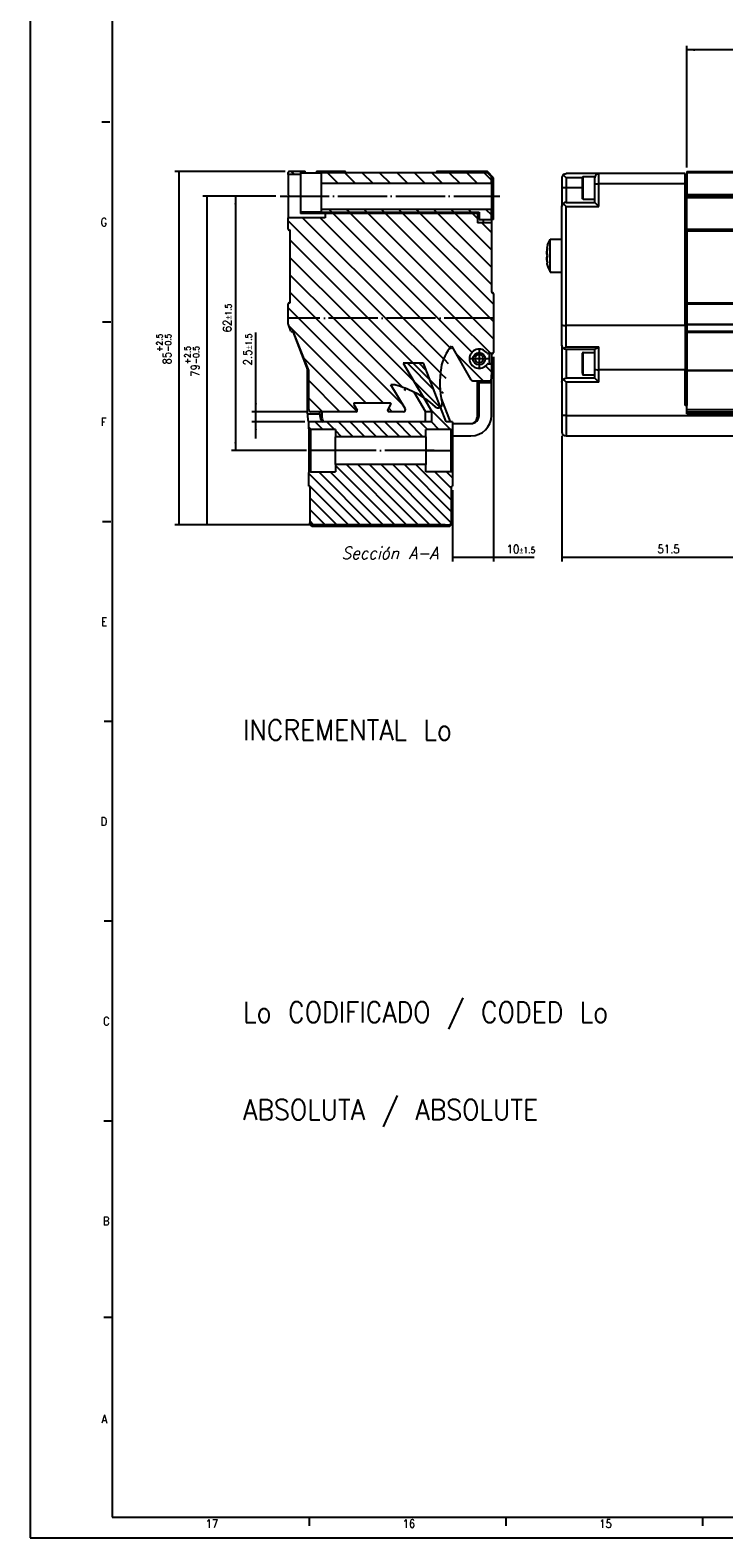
# Model space of a CAD drawing. Header units: inches. Extents: x -381 to 8445, y -418 to 176.
# Tile 1 of 30: x -381 to -212, y -418 to -51. Entities that reach past the tile are written whole.
import ezdxf

# ---------------------------------------------------------------- set-up
doc = ezdxf.new("R2010")
doc.units = ezdxf.units.IN
doc.linetypes.add('DOT_CENTER', pattern=[14, 12, -1, 0, -1])
doc.layers.add('1', color=7, linetype='Continuous')
doc.styles.add('CONVERTER_11', font='txt.shx', dxfattribs={"width": 0.9, "oblique": 15})
doc.styles.add('CONVERTER_12', font='txt.shx', dxfattribs={"width": 0.9})
doc.dimstyles.new('ME10_DIM_10', dxfattribs={"dimtxt": 2, "dimasz": 2, "dimexe": 1, "dimexo": 1, "dimgap": 1, "dimtad": 1, "dimdsep": 46, "dimtxsty": 'CONVERTER_12', "dimsah": 1, "dimcen": 0.09, "dimclrd": 2, "dimclre": 2, "dimclrt": 2, "dimadec": 0, "dimazin": 0, "dimtol": 1, "dimtp": 2.5, "dimtm": 0.5, "dimtfac": 0.75, "dimtdec": 1, "dimtix": 1, "dimtmove": 0, "dimatfit": 3, "dimfxl": 1, "dimtolj": 1, "dimtzin": 0, "dimarcsym": 0})
doc.dimstyles.new('ME10_DIM_11', dxfattribs={"dimtxt": 2, "dimasz": 2, "dimexe": 1, "dimexo": 1, "dimgap": 1, "dimtad": 1, "dimdsep": 46, "dimtxsty": 'CONVERTER_12', "dimsah": 1, "dimcen": 0.09, "dimclrd": 2, "dimclre": 2, "dimclrt": 2, "dimadec": 0, "dimazin": 0, "dimtol": 1, "dimtp": 2.5, "dimtm": 0.5, "dimtfac": 0.75, "dimtdec": 1, "dimtix": 1, "dimtmove": 0, "dimatfit": 3, "dimfxl": 1, "dimtolj": 1, "dimtzin": 0, "dimarcsym": 0})
doc.dimstyles.new('ME10_DIM_12', dxfattribs={"dimtxt": 2, "dimasz": 2, "dimexe": 1, "dimexo": 1, "dimgap": 1, "dimtad": 1, "dimdsep": 46, "dimtxsty": 'CONVERTER_12', "dimsah": 1, "dimcen": 0.09, "dimclrd": 2, "dimclre": 2, "dimclrt": 2, "dimadec": 0, "dimazin": 0, "dimtol": 1, "dimtp": 1.5, "dimtm": 1.5, "dimtfac": 0.75, "dimtdec": 1, "dimtix": 1, "dimtmove": 0, "dimatfit": 3, "dimfxl": 1, "dimtolj": 1, "dimtzin": 0, "dimarcsym": 0})
doc.dimstyles.new('ME10_DIM_13', dxfattribs={"dimtxt": 2, "dimasz": 2, "dimexe": 1, "dimexo": 1, "dimgap": 1, "dimtad": 1, "dimdsep": 46, "dimtxsty": 'CONVERTER_12', "dimsah": 1, "dimcen": 0.09, "dimclrd": 2, "dimclre": 2, "dimclrt": 2, "dimadec": 0, "dimazin": 0, "dimtol": 1, "dimtp": 1.5, "dimtm": 1.5, "dimtfac": 0.75, "dimtdec": 1, "dimtix": 1, "dimtmove": 0, "dimatfit": 3, "dimfxl": 1, "dimtolj": 1, "dimtzin": 0, "dimarcsym": 0})
doc.dimstyles.new('ME10_DIM_14', dxfattribs={"dimtxt": 2, "dimasz": 2, "dimexe": 1, "dimexo": 1, "dimgap": 1, "dimtad": 1, "dimdsep": 46, "dimtxsty": 'CONVERTER_12', "dimsah": 1, "dimcen": 0.09, "dimclrd": 2, "dimclre": 2, "dimclrt": 2, "dimadec": 0, "dimazin": 0, "dimtol": 1, "dimtp": 1.5, "dimtm": 1.5, "dimtfac": 0.75, "dimtdec": 1, "dimtix": 1, "dimtmove": 0, "dimatfit": 3, "dimfxl": 1, "dimtolj": 1, "dimtzin": 0, "dimarcsym": 0})
doc.dimstyles.new('ME10_DIM_18', dxfattribs={"dimtxt": 2, "dimasz": 2, "dimexe": 1, "dimexo": 1, "dimgap": 1, "dimtad": 1, "dimdsep": 46, "dimtxsty": 'CONVERTER_12', "dimsah": 1, "dimcen": 0.09, "dimclrd": 2, "dimclre": 2, "dimclrt": 2, "dimadec": 0, "dimazin": 0, "dimtfac": 1, "dimtdec": 4, "dimtix": 1, "dimtmove": 0, "dimatfit": 3, "dimfxl": 1, "dimtolj": 1, "dimtzin": 0, "dimarcsym": 0})
doc.dimstyles.new('ME10_DIM_29', dxfattribs={"dimtxt": 2, "dimasz": 2, "dimexe": 1, "dimexo": 1, "dimgap": 1, "dimtad": 1, "dimdsep": 46, "dimtxsty": 'CONVERTER_12', "dimsah": 1, "dimcen": 0.09, "dimclrd": 2, "dimclre": 2, "dimclrt": 2, "dimadec": 0, "dimazin": 0, "dimtfac": 1, "dimtdec": 4, "dimtix": 1, "dimtmove": 0, "dimatfit": 3, "dimfxl": 1, "dimtolj": 1, "dimtzin": 0, "dimarcsym": 0})
pattern_1 = [(-45, (0, 0), (1.414214, 1.414214), [])]
pattern_2 = [(-45, (0, 0), (2.12132, 2.12132), [])]

# ---------------------------------------------------------------- blocks, each defined once
blk = doc.blocks.new('CABEZA__1', base_point=(-313.25, -171.97))
at = {"linetype": 'Continuous'}
h = blk.add_hatch(dxfattribs=at)
h.set_pattern_fill('_USER', color=254, scale=2, angle=-45, pattern_type=0)
h.set_pattern_definition(pattern_1)
edge = h.paths.add_edge_path()
edge.add_arc((-312.85, -147.77), 0.6, 228.1897, 270)
edge.add_line((-312.85, -148.37), (-306.75, -148.37))
edge.add_line((-306.75, -148.37), (-306.75, -150.12))
edge.add_line((-306.75, -150.12), (-284.75, -150.12))
edge.add_line((-284.75, -150.12), (-284.75, -148.37))
edge.add_line((-284.75, -148.37), (-278.65, -148.37))
edge.add_arc((-278.65, -147.77), 0.6, 270, 311.8103)
edge.add_line((-278.25, -148.22), (-278.25, -146.53))
edge.add_line((-278.25, -146.53), (-279.77, -146.53))
edge.add_line((-279.77, -146.53), (-281.16, -142.95))
edge.add_line((-281.16, -142.95), (-281.18, -142.89))
edge.add_line((-281.18, -142.89), (-282.54, -139.36))
edge.add_line((-282.54, -139.36), (-285.32, -132.2))
edge.add_line((-285.32, -132.2), (-290.25, -132.2))
edge.add_line((-290.25, -132.2), (-286.76, -138.11))
edge.add_line((-286.76, -138.11), (-285.25, -140.68))
edge.add_line((-285.25, -140.68), (-283.28, -144.02))
edge.add_line((-283.28, -144.02), (-283.28, -146.53))
edge.add_line((-283.28, -146.53), (-313.25, -146.53))
edge.add_line((-313.25, -146.53), (-313.25, -148.22))
h = blk.add_hatch(dxfattribs=at)
h.set_pattern_fill('_USER', color=254, scale=2, angle=-45, pattern_type=0)
h.set_pattern_definition(pattern_1)
edge = h.paths.add_edge_path()
edge.add_line((-278.5, -171.07), (-278.5, -162.17))
edge.add_line((-278.5, -162.17), (-278.25, -162.17))
edge.add_line((-278.25, -162.17), (-278.25, -158.83))
edge.add_arc((-278.65, -159.27), 0.6, 48.1897, 90)
edge.add_line((-278.65, -158.67), (-284.75, -158.67))
edge.add_line((-284.75, -158.67), (-284.75, -156.92))
edge.add_line((-284.75, -156.92), (-306.75, -156.92))
edge.add_line((-306.75, -156.92), (-306.75, -158.67))
edge.add_line((-306.75, -158.67), (-312.85, -158.67))
edge.add_arc((-312.85, -159.27), 0.6, 90, 131.8103)
edge.add_line((-313.25, -158.83), (-313.25, -162.17))
edge.add_line((-313.25, -162.17), (-313, -162.17))
edge.add_line((-313, -162.17), (-313, -171.07))
edge.add_line((-313, -171.07), (-312.5, -171.57))
edge.add_line((-312.5, -171.57), (-279, -171.57))
edge.add_line((-279, -171.57), (-278.5, -171.07))
at = {"color": 7, "linetype": 'Continuous'}
for p, q in [((-285.32, -132.2), (-290.25, -132.2)), ((-290.25, -132.2), (-286.76, -138.11)), ((-282.54, -139.36), (-285.32, -132.2)), ((-284.85, -144.02), (-287.6, -139.31)), ((-286.76, -138.11), (-285.25, -140.68)), ((-281.18, -142.89), (-282.54, -139.36)), ((-285.25, -140.68), (-283.28, -144.02)), ((-281.16, -142.95), (-281.18, -142.89)), ((-279.77, -146.53), (-281.16, -142.95)), ((-278.75, -146.53), (-280.94, -140.85)), ((-313.25, -148.22), (-313.25, -146.53)), ((-283.28, -146.53), (-313.25, -146.53)), ((-284.85, -146.53), (-284.85, -144.02)), ((-284.85, -144.02), (-283.28, -144.02)), ((-283.28, -146.53), (-283.28, -144.02)), ((-278.25, -146.53), (-279.77, -146.53)), ((-278.25, -146.53), (-278.25, -148.22)), ((-313.25, -148.22), (-313.25, -153.52)), ((-312.85, -148.37), (-312.85, -153.52)), ((-306.75, -148.37), (-312.85, -148.37)), ((-306.75, -148.37), (-306.75, -150.12)), ((-306.75, -152.17), (-306.75, -150.12)), ((-284.75, -150.12), (-306.75, -150.12)), ((-284.75, -150.12), (-284.75, -148.37)), ((-278.65, -148.37), (-284.75, -148.37)), ((-284.75, -150.12), (-284.75, -156.92)), ((-278.65, -148.37), (-278.65, -153.52)), ((-278.25, -148.22), (-278.25, -153.52)), ((-313.25, -153.52), (-313.25, -158.83)), ((-312.85, -153.52), (-313.25, -153.52)), ((-312.85, -153.52), (-312.85, -158.67)), ((-306.75, -153.52), (-312.85, -153.52)), ((-306.75, -156.92), (-306.75, -152.17)), ((-284.75, -153.52), (-278.65, -153.52)), ((-278.25, -153.52), (-278.65, -153.52)), ((-278.65, -153.52), (-278.65, -158.67)), ((-278.25, -153.52), (-278.25, -158.83)), ((-306.75, -156.92), (-306.75, -158.67)), ((-284.75, -156.92), (-306.75, -156.92)), ((-284.75, -158.67), (-284.75, -156.92)), ((-313.25, -162.17), (-313.25, -158.83)), ((-312.85, -158.67), (-306.75, -158.67)), ((-278.65, -158.67), (-284.75, -158.67)), ((-278.25, -158.83), (-278.25, -162.17)), ((-313.25, -162.17), (-313, -162.17)), ((-313, -162.17), (-313, -171.07)), ((-278.5, -162.17), (-278.25, -162.17)), ((-278.5, -171.07), (-278.5, -162.17)), ((-313, -171.47), (-313, -171.07)), ((-312.5, -171.57), (-313, -171.07)), ((-312.5, -171.97), (-313, -171.47)), ((-312.5, -171.57), (-279, -171.57)), ((-279, -171.97), (-312.5, -171.97)), ((-278.5, -171.07), (-279, -171.57)), ((-279, -171.97), (-278.5, -171.47)), ((-278.5, -171.07), (-278.5, -171.47))]:
    blk.add_line(p, q, dxfattribs=at)
for centre, start, end in [((-312.85, -147.77), 228.1897, 270), ((-278.65, -147.77), 270, 311.8103), ((-312.85, -159.27), 90, 131.8103), ((-278.65, -159.27), 48.1897, 90)]:
    blk.add_arc(centre, 0.6, start, end, dxfattribs=at)
at = {"layer": '1', "color": 2, "linetype": 'DOT_CENTER'}
blk.add_line((-282.75, -153.52), (-308.75, -153.52), dxfattribs=at)
blk = doc.blocks.new('Modulo_izq__L-KT___2', base_point=(-318.25, -149.93))
at = {"linetype": 'Continuous'}
h = blk.add_hatch(dxfattribs=at)
h.set_pattern_fill('_USER', color=254, scale=3, angle=-45, pattern_type=0)
h.set_pattern_definition(pattern_2)
edge = h.paths.add_edge_path()
edge.add_arc((-318, -85.78), 0.25, 90, 180, ccw=False)
edge.add_line((-318, -85.53), (-315.25, -85.53))
edge.add_line((-315.25, -85.53), (-315.25, -86.28))
edge.add_line((-315.25, -86.28), (-318.25, -86.28))
edge.add_line((-318.25, -86.28), (-318.25, -85.78))
h = blk.add_hatch(dxfattribs=at)
h.set_pattern_fill('_USER', color=254, scale=3, angle=-45, pattern_type=0)
h.set_pattern_definition(pattern_2)
h.paths.add_polyline_path([(-268.75, -86.83), (-269.75, -85.83), (-310.25, -85.83), (-310.25, -88.38), (-268.75, -88.38)])
h = blk.add_hatch(dxfattribs=at)
h.set_pattern_fill('_USER', color=254, scale=3, angle=-45, pattern_type=0)
h.set_pattern_definition(pattern_2)
h.paths.add_polyline_path([(-271.75, -97.23), (-268.75, -97.23), (-268.75, -94.68), (-310.25, -94.68), (-310.25, -95.43), (-271.75, -95.43)])
h = blk.add_hatch(dxfattribs=at)
h.set_pattern_fill('_USER', color=254, scale=3, angle=-45, pattern_type=0)
h.set_pattern_definition(pattern_2)
edge = h.paths.add_edge_path()
edge.add_line((-309.25, -96.78), (-318.25, -96.78))
edge.add_line((-318.25, -96.78), (-318.25, -99.53))
edge.add_arc((-318, -99.53), 0.25, 179.9999, 269.9999)
edge.add_arc((-318, -100.03), 0.25, 0, 90, ccw=False)
edge.add_line((-317.75, -100.03), (-317.75, -117.53))
edge.add_line((-317.75, -117.53), (-318, -117.53))
edge.add_arc((-318, -117.78), 0.25, 90, 180)
edge.add_line((-318.25, -117.78), (-318.25, -121.24))
edge.add_line((-318.25, -121.24), (-268.25, -121.24))
edge.add_line((-268.25, -121.24), (-268.25, -115.28))
edge.add_arc((-268.5, -115.28), 0.25, 0, 90)
edge.add_arc((-268.5, -114.78), 0.25, 180, 270, ccw=False)
edge.add_line((-268.75, -114.78), (-268.75, -98.03))
edge.add_line((-268.75, -98.03), (-272.15, -98.03))
edge.add_line((-272.15, -98.03), (-272.15, -95.73))
edge.add_line((-272.15, -95.73), (-309.25, -95.73))
edge.add_line((-309.25, -95.73), (-309.25, -96.78))
h = blk.add_hatch(dxfattribs=at)
h.set_pattern_fill('_USER', color=254, scale=3, angle=-45, pattern_type=0)
h.set_pattern_definition(pattern_2)
edge = h.paths.add_edge_path()
edge.add_arc((-273.32, -136.03), 0.5, 209.8944, 270)
edge.add_line((-273.32, -136.53), (-269.25, -136.53))
edge.add_arc((-269.25, -136.03), 0.5, 270, 360)
edge.add_line((-268.75, -136.03), (-268.76, -132.63))
edge.add_arc((-269, -132.63), 0.248, 359.5871, 449.59)
edge.add_line((-269, -132.38), (-269.66, -132.38))
edge.add_arc((-269.66, -132.58), 0.2, 90, 145.3454)
edge.add_arc((-271.76, -131.13), 2.35, 34.6546, 325.3454, ccw=False)
edge.add_arc((-269.66, -129.68), 0.2, 214.6546, 270)
edge.add_line((-269.66, -129.88), (-268.5, -129.88))
edge.add_arc((-268.5, -129.63), 0.25, 270, 360)
edge.add_line((-268.25, -129.63), (-268.25, -121.24))
edge.add_line((-268.25, -121.24), (-318.25, -121.24))
edge.add_line((-318.25, -121.24), (-318.25, -122.73))
edge.add_arc((-318, -122.73), 0.25, 180, 201.3067)
edge.add_line((-318.23, -122.82), (-317.63, -124.37))
edge.add_arc((-317.4, -124.28), 0.25, 201.3067, 291.6885)
edge.add_arc((-317.21, -124.74), 0.25, 21.6048, 111.6885, ccw=False)
edge.add_line((-316.98, -124.65), (-313.27, -134.02))
edge.add_arc((-313.5, -134.11), 0.25, 0, 21.6048, ccw=False)
edge.add_line((-313.25, -134.11), (-313.25, -143.53))
edge.add_arc((-312.75, -143.53), 0.5, 180, 270)
edge.add_line((-312.75, -144.03), (-301.68, -144.03))
edge.add_arc((-301.68, -143.78), 0.25, 270, 390)
edge.add_line((-301.47, -143.65), (-302.25, -142.3))
edge.add_arc((-302.03, -142.18), 0.25, 90, 210, ccw=False)
edge.add_line((-302.03, -141.93), (-293.47, -141.93))
edge.add_arc((-293.47, -142.18), 0.25, -30, 90, ccw=False)
edge.add_line((-293.26, -142.3), (-294.03, -143.65))
edge.add_arc((-293.82, -143.78), 0.25, 150, 270)
edge.add_line((-293.82, -144.03), (-290.19, -144.03))
edge.add_arc((-290.19, -143.53), 0.5, 270, 391.0161)
edge.add_line((-289.76, -143.27), (-293.24, -137.48))
edge.add_arc((-292.82, -140.45), 3, 74.4138, 98.1189, ccw=False)
edge.add_arc((-298.46, -160.68), 24, 63.1625, 74.4138, ccw=False)
edge.add_arc((-298.46, -160.68), 24, 48.0683, 63.1625, ccw=False)
edge.add_arc((-281.76, -142.08), 1, 228.0683, 371.9317)
edge.add_arc((-257.3, -136.91), 24, 171.5012, 191.9317, ccw=False)
edge.add_arc((-271.14, -134.84), 10, 137.119, 171.5012, ccw=False)
edge.add_arc((-278.22, -128), 0.25, 187.3484, 209.8944)
edge.add_line((-278.44, -128.13), (-273.75, -136.28))
at = {"color": 7, "linetype": 'Continuous'}
for p, q in [((-318.25, -86.28), (-318.25, -85.78)), ((-318.25, -86.28), (-318.25, -91.23)), ((-315.25, -86.28), (-318.25, -86.28)), ((-315.25, -85.53), (-318, -85.53)), ((-315.25, -85.53), (-315.25, -86.28)), ((-314.25, -85.53), (-315.25, -85.53)), ((-315.25, -85.83), (-310.25, -85.83)), ((-315.25, -86.28), (-315.25, -95.73)), ((-314.21, -85.53), (-314.25, -85.53)), ((-314.17, -85.54), (-314.21, -85.53)), ((-314.13, -85.56), (-314.17, -85.54)), ((-314.1, -85.58), (-314.13, -85.56)), ((-314.04, -85.65), (-314.1, -85.58)), ((-314.02, -85.69), (-314.04, -85.65)), ((-314.01, -85.71), (-314.02, -85.69)), ((-314, -85.74), (-314.01, -85.71)), ((-314, -85.78), (-314, -85.74)), ((-314, -85.83), (-314, -85.78)), ((-311.49, -85.7), (-311.5, -85.78)), ((-311.5, -85.83), (-311.5, -85.78)), ((-311.48, -85.68), (-311.49, -85.7)), ((-311.46, -85.64), (-311.48, -85.68)), ((-311.39, -85.57), (-311.46, -85.64)), ((-311.35, -85.55), (-311.39, -85.57)), ((-311.32, -85.54), (-311.35, -85.55)), ((-311.25, -85.53), (-311.32, -85.54)), ((-310.25, -85.53), (-311.25, -85.53)), ((-310.25, -85.53), (-310.25, -85.83)), ((-304.5, -85.53), (-310.25, -85.53)), ((-310.25, -85.83), (-310.25, -88.38)), ((-269.75, -85.83), (-310.25, -85.83)), ((-304.24, -85.83), (-304.25, -85.78)), ((-282.25, -85.78), (-282.26, -85.83)), ((-270.22, -85.53), (-282, -85.53)), ((-270.22, -85.83), (-270.22, -85.53)), ((-269.75, -85.53), (-270.22, -85.53)), ((-268.25, -87.03), (-269.75, -85.53)), ((-269.75, -85.83), (-268.75, -86.83)), ((-268.25, -87.33), (-268.75, -86.83)), ((-268.75, -88.38), (-268.75, -86.83)), ((-268.25, -87.33), (-268.25, -87.03)), ((-268.25, -97.23), (-268.25, -87.33)), ((-318.25, -91.23), (-317.95, -91.53)), ((-317.95, -91.53), (-318.25, -91.83)), ((-310.25, -88.38), (-310.25, -91.53)), ((-310.25, -88.38), (-268.75, -88.38)), ((-310.25, -91.53), (-310.25, -94.68)), ((-268.75, -88.38), (-268.75, -91.53)), ((-268.75, -91.53), (-268.75, -94.68)), ((-318.25, -91.83), (-318.25, -96.78)), ((-310.25, -95.43), (-315.25, -95.43)), ((-312.75, -95.73), (-312.75, -95.43)), ((-310.25, -94.68), (-310.25, -95.43)), ((-310.25, -94.68), (-268.75, -94.68)), ((-310.25, -95.43), (-271.75, -95.43)), ((-277.15, -95.73), (-277.15, -95.43)), ((-272.15, -95.73), (-272.15, -95.43)), ((-271.75, -95.43), (-271.75, -97.23)), ((-268.75, -97.23), (-268.75, -94.68)), ((-309.25, -96.78), (-318.25, -96.78)), ((-318.25, -99.53), (-318.25, -96.78)), ((-309.25, -95.73), (-315.25, -95.73)), ((-309.25, -95.73), (-309.25, -96.78)), ((-272.15, -95.73), (-309.25, -95.73)), ((-272.15, -95.73), (-272.15, -98.03)), ((-268.75, -98.03), (-272.15, -98.03)), ((-271.75, -97.23), (-268.75, -97.23)), ((-270.69, -98.03), (-270.69, -97.23)), ((-268.25, -97.23), (-268.75, -97.23)), ((-268.75, -97.23), (-268.75, -98.03)), ((-268.75, -98.03), (-268.75, -114.78)), ((-317.75, -117.53), (-317.76, -99.99)), ((-317.75, -117.53), (-317.75, -100.03)), ((-318, -117.53), (-317.75, -117.53)), ((-268.25, -115.28), (-268.25, -121.24)), ((-318.25, -121.24), (-318.25, -117.78)), ((-318.25, -122.73), (-318.25, -121.24)), ((-317.63, -124.37), (-318.23, -122.82)), ((-317.18, -124.49), (-313.56, -133.83)), ((-313.27, -134.02), (-316.98, -124.65)), ((-268.25, -121.24), (-268.25, -129.63)), ((-278.44, -128.13), (-273.75, -136.28)), ((-268.5, -129.88), (-269.66, -129.88)), ((-269.26, -132.38), (-269.26, -129.88)), ((-268.76, -129.88), (-268.76, -132.59)), ((-313.56, -142.53), (-313.56, -133.83)), ((-313.25, -143.53), (-313.25, -134.11)), ((-269.66, -132.38), (-269, -132.38)), ((-268.76, -132.63), (-268.75, -136.03)), ((-268.75, -135.03), (-268.73, -135.03)), ((-268.73, -137.01), (-268.73, -135.03)), ((-289.76, -143.27), (-293.24, -137.48)), ((-273.32, -136.53), (-269.25, -136.53)), ((-272.26, -136.53), (-272.26, -145.43)), ((-272.26, -136.84), (-271.76, -136.88)), ((-271.76, -136.53), (-271.76, -137.03)), ((-271.76, -144.93), (-271.76, -137.03)), ((-268.76, -137.03), (-271.76, -137.03)), ((-268.77, -137.01), (-268.76, -137.03)), ((-268.77, -137.01), (-268.73, -137.01)), ((-268.76, -144.93), (-268.76, -137.03)), ((-313.25, -142.53), (-313.56, -142.53)), ((-313.56, -144.53), (-313.56, -142.53)), ((-302.25, -142.3), (-301.47, -143.65)), ((-293.47, -141.93), (-302.03, -141.93)), ((-294.03, -143.65), (-293.26, -142.3)), ((-313.56, -144.53), (-310.56, -144.53)), ((-313.56, -144.53), (-313.56, -144.93)), ((-313.36, -146.31), (-313.25, -146.61)), ((-301.68, -144.03), (-312.75, -144.03)), ((-310.56, -144.53), (-310.56, -144.03)), ((-310.56, -144.53), (-310.56, -144.93)), ((-310.06, -144.03), (-310.06, -145.43)), ((-309.89, -146.41), (-309.74, -146.53)), ((-309.56, -146.53), (-309.62, -146.49)), ((-290.19, -144.03), (-293.82, -144.03)), ((-278.25, -146.93), (-273.76, -146.93)), ((-278.25, -149.93), (-273.76, -149.93))]:
    blk.add_line(p, q, dxfattribs=at)
at = {"color": 2, "linetype": 'DOT_CENTER'}
blk.add_line((-268.25, -121.24), (-318.25, -121.24), dxfattribs=at)
blk.add_line((-268.25, -121.24), (-318.25, -121.24), dxfattribs=at)
at = {"color": 7, "linetype": 'Continuous'}
for radius in [1.5, 1]:
    blk.add_circle((-271.76, -131.13), radius, dxfattribs=at)
for centre, radius, start, end in [((-318, -85.78), 0.25, 90, 180), ((-304.5, -85.78), 0.25, 0, 90), ((-282, -85.78), 0.25, 90, 180), ((-318, -99.53), 0.25, 179.9999, 269.9999), ((-318, -100.03), 0.25, 0, 90), ((-318, -117.78), 0.25, 90, 180), ((-268.5, -114.78), 0.25, 180, 270), ((-268.5, -115.28), 0.25, 0, 90), ((-318, -122.73), 0.25, 180, 201.3067), ((-317.4, -124.28), 0.25, 201.3067, 291.6885), ((-317.21, -124.74), 0.25, 21.6048, 111.6885), ((-271.14, -134.84), 10, 137.119, 171.5012), ((-278.22, -128), 0.25, 187.3484, 209.8944), ((-271.76, -131.13), 2.35, 34.6546, 325.3454), ((-269.66, -129.68), 0.2, 214.6546, 270), ((-268.5, -129.63), 0.25, 270, 0), ((-313.5, -134.11), 0.25, 0, 21.6048), ((-257.3, -136.91), 24, 171.5012, 191.9317), ((-269.66, -132.58), 0.2, 90, 145.3454), ((-269, -132.63), 0.248, 359.5871, 89.59), ((-292.82, -140.45), 3, 74.4138, 98.1189), ((-298.46, -160.68), 24, 63.1625, 74.4138), ((-298.46, -160.68), 24, 48.0683, 63.1625), ((-273.32, -136.03), 0.5, 209.8944, 270), ((-269.25, -136.03), 0.5, 270, 0), ((-302.03, -142.18), 0.25, 90, 210), ((-293.47, -142.18), 0.25, 330, 90), ((-281.76, -142.08), 1, 228.0683, 11.9317), ((-308.56, -144.93), 5, 179.9999, 195.9999), ((-312.75, -143.53), 0.5, 180, 270), ((-308.56, -144.93), 2, 180, 227.9999), ((-308.56, -145.43), 1.5, 180, 225), ((-301.68, -143.78), 0.25, 270, 30), ((-293.82, -143.78), 0.25, 150, 270), ((-290.19, -143.53), 0.5, 270, 31.0161), ((-273.76, -144.93), 2, 270, 0), ((-273.76, -144.93), 5, 270, 0), ((-273.76, -145.43), 1.5, 270, 0), ((-272.26, -143.93), 0.5, 270, 0)]:
    blk.add_arc(centre, radius, start, end, dxfattribs=at)
at = {"layer": '1', "color": 2, "linetype": 'DOT_CENTER'}
for p, q in [((-320.25, -91.53), (-266.75, -91.53)), ((-320.25, -91.53), (-266.75, -91.53)), ((-269.26, -131.13), (-274.26, -131.13)), ((-271.76, -128.63), (-271.76, -133.63))]:
    blk.add_line(p, q, dxfattribs=at)
blk = doc.blocks.new('L-74__3', base_point=(-318.25, -171.97))
for name, p in [('Modulo_izq__L-KT___2', (-318.25, -149.93)), ('CABEZA__1', (-313.25, -171.97))]:
    blk.add_blockref(name, p)
blk = doc.blocks.new('*D75')
at = {"layer": '1', "color": 2, "linetype": 'Continuous'}
for p, q in [((-319, -85.53), (-345.9, -85.53)), ((-344.9, -85.53), (-344.9, -171.57)), ((-313.5, -171.57), (-345.9, -171.57))]:
    blk.add_line(p, q, dxfattribs=at)
at = {"layer": '1', "color": 2}
for points in [[(-344.64, -87.53), (-345.16, -87.53), (-344.9, -85.53)], [(-345.16, -169.57), (-344.64, -169.57), (-344.9, -171.57)]]:
    blk.add_solid(points, dxfattribs=at)
at = {"layer": '1', "color": 2, "insert": (-346.77, -132.52), "char_height": 2, "attachment_point": 7, "rotation": 90, "line_spacing_factor": 0.60024, "style": 'CONVERTER_12'}
blk.add_mtext('\\C2;85\\C2;\\H1.5;\\S+2.5^ -0.5;', dxfattribs=at)
blk = doc.blocks.new('*D76')
at = {"layer": '1', "color": 2, "linetype": 'Continuous'}
for p, q in [((-321.25, -91.53), (-339.07, -91.53)), ((-338.07, -91.53), (-338.07, -171.57)), ((-280, -171.57), (-339.07, -171.57))]:
    blk.add_line(p, q, dxfattribs=at)
at = {"layer": '1', "color": 2}
for points in [[(-337.8, -93.53), (-338.33, -93.53), (-338.07, -91.53)], [(-338.33, -169.57), (-337.8, -169.57), (-338.07, -171.57)]]:
    blk.add_solid(points, dxfattribs=at)
at = {"layer": '1', "color": 2, "insert": (-339.94, -135.52), "char_height": 2, "attachment_point": 7, "rotation": 90, "line_spacing_factor": 0.60024, "style": 'CONVERTER_12'}
blk.add_mtext('\\C2;79\\C2;\\H1.5;\\S+2.5^ -0.5;', dxfattribs=at)
blk = doc.blocks.new('*D77')
at = {"layer": '1', "color": 2, "linetype": 'Continuous'}
for p, q in [((-321.25, -91.53), (-332.12, -91.53)), ((-331.12, -91.53), (-331.12, -153.52)), ((-313.85, -153.52), (-332.12, -153.52))]:
    blk.add_line(p, q, dxfattribs=at)
at = {"layer": '1', "color": 2}
for points in [[(-330.86, -93.53), (-331.38, -93.53), (-331.12, -91.53)], [(-331.38, -151.52), (-330.86, -151.52), (-331.12, -153.52)]]:
    blk.add_solid(points, dxfattribs=at)
at = {"layer": '1', "color": 2, "insert": (-332.12, -124.69), "char_height": 2, "attachment_point": 7, "rotation": 90, "line_spacing_factor": 0.60024, "style": 'CONVERTER_12'}
blk.add_mtext('\\C2;62\\C2;\\H1.5;{\\Fgdt;`}1.5', dxfattribs=at)
blk = doc.blocks.new('*D78')
at = {"layer": '1', "color": 2, "linetype": 'Continuous'}
for p, q in [((-326.14, -144.03), (-326.14, -124.76)), ((-313.75, -144.03), (-327.14, -144.03)), ((-314.25, -146.53), (-327.14, -146.53)), ((-326.14, -146.53), (-326.14, -144.03)), ((-326.14, -150.53), (-326.14, -146.53))]:
    blk.add_line(p, q, dxfattribs=at)
at = {"layer": '1', "color": 2}
for points in [[(-326.41, -142.03), (-325.88, -142.03), (-326.14, -144.03)], [(-325.88, -148.53), (-326.41, -148.53), (-326.14, -146.53)]]:
    blk.add_solid(points, dxfattribs=at)
at = {"layer": '1', "color": 2, "insert": (-327.14, -132.75), "char_height": 2, "attachment_point": 7, "rotation": 90, "line_spacing_factor": 0.60024, "style": 'CONVERTER_12'}
blk.add_mtext('\\C2;2.5\\C2;\\H1.5;{\\Fgdt;`}1.5', dxfattribs=at)
blk = doc.blocks.new('*D79')
at = {"layer": '1', "color": 2, "linetype": 'Continuous'}
for p, q in [((-268.25, -130.63), (-268.25, -180.5)), ((-278.25, -163.17), (-278.25, -180.5)), ((-278.25, -179.5), (-268.25, -179.5)), ((-268.25, -179.5), (-258.33, -179.5))]:
    blk.add_line(p, q, dxfattribs=at)
at = {"layer": '1', "color": 2}
for points in [[(-276.25, -179.24), (-276.25, -179.76), (-278.25, -179.5)], [(-270.25, -179.76), (-270.25, -179.24), (-268.25, -179.5)]]:
    blk.add_solid(points, dxfattribs=at)
at = {"layer": '1', "color": 2, "insert": (-265.06, -178.5), "char_height": 2, "attachment_point": 7, "rotation": 0.0001, "line_spacing_factor": 0.60024, "style": 'CONVERTER_12'}
blk.add_mtext('\\C2;10\\C2;\\H1.5;{\\Fgdt;`}1.5', dxfattribs=at)
blk = doc.blocks.new('Modulo_izq__L-KT___13', base_point=(-255.25, -149.93))
at = {"color": 7, "linetype": 'Continuous'}
for p, q in [((-251.54, -86.72), (-251.59, -86.92)), ((-251.59, -86.92), (-251.59, -87.03)), ((-251.59, -87.03), (-251.59, -89.53)), ((-251.52, -86.65), (-251.54, -86.72)), ((-251.46, -86.53), (-251.52, -86.65)), ((-251.34, -86.36), (-251.46, -86.53)), ((-251.3, -86.32), (-251.34, -86.36)), ((-251.3, -86.32), (-251.18, -86.22)), ((-250.59, -87.03), (-251.3, -86.32)), ((-251.18, -86.22), (-251, -86.11)), ((-251, -86.11), (-250.98, -86.1)), ((-250.98, -86.1), (-250.8, -86.05)), ((-250.8, -86.05), (-250.59, -86.03)), ((-242.59, -86.03), (-250.59, -86.03)), ((-250.59, -87.03), (-250.59, -89.53)), ((-246.59, -87.03), (-250.59, -87.03)), ((-246.57, -86.88), (-246.59, -86.98)), ((-246.59, -90.5), (-246.59, -86.98)), ((-246.46, -86.79), (-246.57, -86.88)), ((-246.39, -86.78), (-246.46, -86.79)), ((-243.59, -86.78), (-246.39, -86.78)), ((-246.39, -90.58), (-246.39, -86.78)), ((-243.59, -87.03), (-243.59, -86.78)), ((-243.59, -88.53), (-243.59, -87.03)), ((-242.59, -88.53), (-242.59, -86.03)), ((-221.59, -86.03), (-242.59, -86.03)), ((-221.59, -88.53), (-221.59, -86.03)), ((-221.59, -86.53), (-221.19, -86.53)), ((-221.19, -85.53), (-221.19, -85.78)), ((-221.19, -85.53), (-42.64, -85.53)), ((-221.19, -85.78), (-221.19, -91.23)), ((-221.19, -85.78), (-42.8, -85.78)), ((-251.59, -89.53), (-251.59, -93.96)), ((-250.59, -89.53), (-251.59, -89.53)), ((-246.59, -89.53), (-250.59, -89.53)), ((-250.59, -89.53), (-250.59, -93.03)), ((-246.59, -91.88), (-246.59, -90.5)), ((-246.39, -92.28), (-246.39, -90.58)), ((-243.59, -88.53), (-242.59, -88.53)), ((-243.59, -93.03), (-243.59, -88.53)), ((-242.59, -94.03), (-242.59, -88.53)), ((-221.59, -88.53), (-242.59, -88.53)), ((-221.59, -88.53), (-221.19, -88.53)), ((-221.59, -123.03), (-221.59, -88.53)), ((-146.68, -91.23), (-221.19, -91.23)), ((-221.19, -91.23), (-221.19, -91.53)), ((-146.69, -91.53), (-221.19, -91.53)), ((-221.19, -91.53), (-221.19, -91.83)), ((-251.54, -93.72), (-251.59, -93.92)), ((-251.59, -93.96), (-251.58, -93.85)), ((-251.59, -93.92), (-251.59, -94.03)), ((-251.59, -122.84), (-251.59, -94.03)), ((-251.52, -93.65), (-251.54, -93.72)), ((-251.46, -93.53), (-251.52, -93.65)), ((-251.34, -93.36), (-251.46, -93.53)), ((-251.3, -93.32), (-251.34, -93.36)), ((-250.98, -93.1), (-251.3, -93.32)), ((-251.3, -93.32), (-250.59, -94.03)), ((-251.18, -93.24), (-251.24, -93.26)), ((-250.59, -93.03), (-250.98, -93.1)), ((-250.59, -93.03), (-243.59, -93.03)), ((-250.59, -94.03), (-242.59, -94.03)), ((-250.59, -123.03), (-250.59, -94.03)), ((-246.57, -92.18), (-246.59, -91.88)), ((-246.46, -92.27), (-246.57, -92.18)), ((-246.39, -92.28), (-246.46, -92.27)), ((-246.39, -92.28), (-243.59, -92.28)), ((-243.59, -93.03), (-242.59, -94.03)), ((-221.19, -91.83), (-146.68, -91.83)), ((-221.19, -99.53), (-221.19, -91.83)), ((-255.01, -103.33), (-254.42, -102.09)), ((-254.42, -102.03), (-251.59, -102.03)), ((-254.42, -109.97), (-254.42, -102.03)), ((-221.19, -99.53), (-221.19, -99.78)), ((-221.19, -99.53), (-43.94, -99.53)), ((-221.19, -99.78), (-221.19, -100.03)), ((-221.19, -99.78), (-43.77, -99.78)), ((-221.19, -100.03), (-221.19, -117.53)), ((-43.6, -100.03), (-221.19, -100.03)), ((-255.24, -104.09), (-255.25, -104.21)), ((-255.25, -104.21), (-255.2, -104.33)), ((-255.24, -105.03), (-255.25, -105.28)), ((-255.25, -105.28), (-255.24, -105.03)), ((-255.25, -105.28), (-255.25, -105.36)), ((-255.25, -105.36), (-255.25, -105.28)), ((-255.25, -105.36), (-255.24, -105.51)), ((-255.24, -105.51), (-255.25, -105.36)), ((-255.22, -103.96), (-255.24, -104.09)), ((-255.2, -104.7), (-255.24, -105.03)), ((-255.24, -105.03), (-255.2, -104.7)), ((-255.24, -105.51), (-255.2, -105.76)), ((-255.2, -105.76), (-255.24, -105.51)), ((-255.2, -106.29), (-255.24, -106.55)), ((-255.24, -106.55), (-255.2, -106.29)), ((-255.2, -103.89), (-255.22, -103.96)), ((-255.2, -103.89), (-255.19, -103.84)), ((-255.19, -103.84), (-255.2, -103.89)), ((-255.11, -104.33), (-255.2, -104.33)), ((-255.2, -104.33), (-255.19, -104.33)), ((-255.19, -104.64), (-255.2, -104.7)), ((-255.2, -104.7), (-255.19, -104.64)), ((-255.2, -105.76), (-255.19, -105.81)), ((-255.19, -105.81), (-255.2, -105.76)), ((-255.19, -106.25), (-255.2, -106.29)), ((-255.2, -106.29), (-255.19, -106.25)), ((-255.09, -103.53), (-255.19, -103.84)), ((-255.19, -104.33), (-255.09, -104.26)), ((-255.18, -104.59), (-255.19, -104.64)), ((-255.19, -104.64), (-255.18, -104.59)), ((-255.19, -105.81), (-255.09, -106.03)), ((-255.09, -106.03), (-255.19, -105.81)), ((-255.09, -106.03), (-255.19, -106.25)), ((-255.19, -106.25), (-255.09, -106.03)), ((-255.09, -104.26), (-255.18, -104.59)), ((-255.18, -104.59), (-255.11, -104.33)), ((-255.09, -103.53), (-255.01, -103.33)), ((-255.24, -106.55), (-255.25, -106.7)), ((-255.25, -106.7), (-255.24, -106.55)), ((-255.25, -106.7), (-255.25, -106.78)), ((-255.25, -106.78), (-255.25, -106.7)), ((-255.25, -106.78), (-255.24, -107.03)), ((-255.24, -107.03), (-255.25, -106.78)), ((-255.2, -107.73), (-255.25, -107.84)), ((-255.25, -107.84), (-255.24, -107.96)), ((-255.24, -107.03), (-255.2, -107.35)), ((-255.2, -107.35), (-255.24, -107.03)), ((-255.24, -107.96), (-255.22, -108.09)), ((-255.22, -108.09), (-255.2, -108.17)), ((-255.2, -107.35), (-255.19, -107.42)), ((-255.19, -107.42), (-255.2, -107.35)), ((-255.11, -107.73), (-255.2, -107.73)), ((-255.19, -107.73), (-255.2, -107.73)), ((-255.19, -108.22), (-255.2, -108.17)), ((-255.2, -108.17), (-255.19, -108.22)), ((-255.19, -107.42), (-255.18, -107.47)), ((-255.18, -107.47), (-255.19, -107.42)), ((-255.09, -107.8), (-255.19, -107.73)), ((-255.19, -108.22), (-255.09, -108.53)), ((-255.18, -107.47), (-255.09, -107.8)), ((-255.11, -107.73), (-255.18, -107.47)), ((-255.09, -108.53), (-255.01, -108.72)), ((-255.01, -108.72), (-254.42, -109.97)), ((-254.42, -109.97), (-254.42, -110.03)), ((-254.42, -110.03), (-254.42, -109.97)), ((-254.42, -110.03), (-251.59, -110.03)), ((-221.19, -117.53), (-221.19, -117.78)), ((-221.19, -117.53), (-43.94, -117.53)), ((-221.19, -117.78), (-221.19, -122.73)), ((-221.19, -117.78), (-43.77, -117.78)), ((-251.59, -127.83), (-251.59, -122.84)), ((-251.59, -122.84), (-251.59, -122.86)), ((-251.59, -122.86), (-251.54, -122.9)), ((-251.54, -122.9), (-251.52, -122.91)), ((-251.52, -122.91), (-251.46, -122.93)), ((-251.46, -122.93), (-251.34, -122.97)), ((-251.34, -122.97), (-251.3, -122.97)), ((-251.3, -122.97), (-251.18, -122.99)), ((-251.18, -122.99), (-251, -123.01)), ((-251, -123.01), (-250.98, -123.01)), ((-250.98, -123.01), (-250.8, -123.02)), ((-250.8, -123.02), (-250.59, -123.03)), ((-250.59, -128.19), (-250.59, -123.03)), ((-221.59, -123.03), (-250.59, -123.03)), ((-221.59, -122.93), (-221.19, -122.93)), ((-221.59, -123.03), (-221.59, -133.83)), ((-221.19, -122.73), (-221.19, -122.82)), ((-221.19, -122.73), (-43.44, -122.73)), ((-221.19, -122.82), (-221.19, -124.37)), ((-221.19, -122.82), (-43.5, -122.82)), ((-221.19, -124.37), (-221.19, -124.53)), ((-221.19, -124.37), (-43.37, -124.37)), ((-43.27, -124.53), (-221.19, -124.53)), ((-221.19, -124.54), (-221.19, -124.53)), ((-221.19, -124.65), (-221.19, -124.54)), ((-221.19, -124.65), (-221.19, -134.02)), ((-221.19, -124.65), (-43.19, -124.65)), ((-251.59, -127.83), (-251.59, -136.82)), ((-251.52, -128.21), (-251.59, -127.83)), ((-251.3, -128.53), (-251.52, -128.21)), ((-251.16, -128.65), (-251.3, -128.53)), ((-251, -128.53), (-251.16, -128.65)), ((-250.98, -128.52), (-251, -128.53)), ((-250.62, -128.21), (-250.98, -128.52)), ((-250.59, -128.19), (-250.62, -128.21)), ((-250.59, -128.19), (-242.59, -128.19)), ((-243, -128.53), (-243.3, -128.74)), ((-242.98, -128.52), (-243, -128.53)), ((-242.62, -128.21), (-242.98, -128.52)), ((-242.59, -128.19), (-242.62, -128.21)), ((-242.59, -133.83), (-242.59, -128.19)), ((-251.16, -128.65), (-250.98, -128.75)), ((-250.98, -128.75), (-250.59, -128.83)), ((-250.59, -128.83), (-250.59, -135.83)), ((-250.59, -128.83), (-243.53, -128.83)), ((-246.57, -129.68), (-246.59, -129.78)), ((-246.59, -133.3), (-246.59, -129.78)), ((-246.46, -129.59), (-246.57, -129.68)), ((-246.39, -129.58), (-246.46, -129.59)), ((-246.39, -129.58), (-243.59, -129.58)), ((-246.39, -133.38), (-246.39, -129.58)), ((-243.59, -133.64), (-243.59, -128.83)), ((-243.32, -128.75), (-243.53, -128.83)), ((-243.3, -128.74), (-243.32, -128.75)), ((-250.98, -135.9), (-250.59, -135.83)), ((-243.59, -135.83), (-250.59, -135.83)), ((-246.59, -134.68), (-246.59, -133.3)), ((-246.59, -134.68), (-246.57, -134.98)), ((-246.57, -134.98), (-246.46, -135.07)), ((-246.46, -135.07), (-246.39, -135.08)), ((-246.39, -135.08), (-246.39, -133.38)), ((-246.39, -135.08), (-243.59, -135.08)), ((-243.59, -133.64), (-243.52, -133.71)), ((-243.59, -135.83), (-243.59, -133.64)), ((-243.59, -135.83), (-242.59, -136.83)), ((-243.52, -133.71), (-243.3, -133.77)), ((-243.3, -133.77), (-242.98, -133.81)), ((-242.98, -133.81), (-242.59, -133.83)), ((-221.59, -133.83), (-242.59, -133.83)), ((-242.59, -136.83), (-242.59, -133.83)), ((-221.19, -133.73), (-221.59, -133.73)), ((-221.59, -142.53), (-221.59, -133.83)), ((-221.19, -134.02), (-221.19, -134.11)), ((-42.97, -134.02), (-221.19, -134.02)), ((-221.19, -134.11), (-221.19, -142.53)), ((-43.03, -134.11), (-221.19, -134.11)), ((-251.59, -136.83), (-251.52, -136.45)), ((-251.58, -136.65), (-251.59, -136.82)), ((-251.59, -136.83), (-251.59, -144.93)), ((-251.52, -136.45), (-251.3, -136.12)), ((-251.3, -136.12), (-250.98, -135.9)), ((-250.59, -136.83), (-251.3, -136.12)), ((-250.59, -136.83), (-250.59, -144.93)), ((-242.59, -136.83), (-250.59, -136.83)), ((-221.19, -141.53), (-221.59, -141.53)), ((-221.19, -142.03), (-221.59, -142.03)), ((-221.19, -142.53), (-221.59, -142.53)), ((-221.19, -144.53), (-221.19, -142.53)), ((-251.59, -144.93), (-251.59, -148.93)), ((-250.59, -144.93), (-251.59, -144.93)), ((-250.59, -144.93), (-250.59, -149.93)), ((-250.59, -144.93), (-200.19, -144.93)), ((-221.19, -143.53), (-42.6, -143.53)), ((-221.19, -144.03), (-42.27, -144.03)), ((-200.19, -144.53), (-221.19, -144.53)), ((-220.79, -144.03), (-220.79, -144.53)), ((-250.59, -149.93), (-200.19, -149.93))]:
    blk.add_line(p, q, dxfattribs=at)
for centre, start, end in [((-242.59, -87.03), 90, 180), ((-250.59, -148.93), 180, 270)]:
    blk.add_arc(centre, 1, start, end, dxfattribs=at)
blk = doc.blocks.new('L-74__14', base_point=(-255.25, -171.97))
blk.add_blockref('Modulo_izq__L-KT___13', (-255.25, -149.93))
blk = doc.blocks.new('*D80')
at = {"layer": '1', "color": 2, "linetype": 'Continuous'}
for p, q in [((-251.59, -149.93), (-251.59, -180.5)), ((-200.19, -150.93), (-200.19, -180.5)), ((-251.59, -179.5), (-200.19, -179.5))]:
    blk.add_line(p, q, dxfattribs=at)
at = {"layer": '1', "color": 2}
for points in [[(-249.59, -179.24), (-249.59, -179.76), (-251.59, -179.5)], [(-202.19, -179.76), (-202.19, -179.24), (-200.19, -179.5)]]:
    blk.add_solid(points, dxfattribs=at)
at = {"layer": '1', "color": 2, "insert": (-228.32, -178.5), "char_height": 2, "attachment_point": 7, "rotation": 0.0001, "line_spacing_factor": 0.60024, "style": 'CONVERTER_12'}
blk.add_mtext('51.5', dxfattribs=at)
blk = doc.blocks.new('*D91')
at = {"layer": '1', "color": 2, "linetype": 'Continuous'}
for p, q in [((-221.19, -84.53), (-221.19, -54.9)), ((-142.69, -90.53), (-142.69, -54.9)), ((-142.69, -55.9), (-221.19, -55.9))]:
    blk.add_line(p, q, dxfattribs=at)
at = {"layer": '1', "color": 2}
for points in [[(-219.19, -55.64), (-219.19, -56.17), (-221.19, -55.9)], [(-144.69, -56.17), (-144.69, -55.64), (-142.69, -55.9)]]:
    blk.add_solid(points, dxfattribs=at)
at = {"layer": '1', "color": 2, "insert": (-178.67, -54.9), "char_height": 2, "attachment_point": 7, "rotation": 0.0001, "line_spacing_factor": 0.60024, "style": 'CONVERTER_12'}
blk.add_mtext('78.5', dxfattribs=at)
blk = doc.blocks.new('Marco_a1', base_point=(38.87, -121.38))
at = {"layer": '1', "color": 2, "linetype": 'Continuous'}
for p, q in [((-381.13, 175.62), (-381.13, -418.38)), ((-361.7, -73.51), (-363.7, -73.51)), ((-361.51, -122.18), (-363.51, -122.18)), ((-361.51, -170.85), (-363.51, -170.85)), ((-361.13, -219.51), (-363.13, -219.51)), ((-361.13, -268.18), (-363.13, -268.18)), ((-361.15, -316.85), (-363.15, -316.85)), ((-361.15, -364.71), (-363.15, -364.71)), ((-313.19, -413.43), (-313.19, -415.43)), ((-265.25, -413.43), (-265.25, -415.43)), ((-217.31, -413.43), (-217.31, -415.43)), ((-381.13, -418.38), (458.87, -418.38))]:
    blk.add_line(p, q, dxfattribs=at)
at = {"layer": '1', "color": 7, "linetype": 'Continuous'}
for p, q in [((-361.13, 170.62), (-361.13, -413.38)), ((-361.13, -413.38), (453.87, -413.38))]:
    blk.add_line(p, q, dxfattribs=at)
at = {"layer": '1', "color": 2, "char_height": 2, "attachment_point": 4, "line_spacing_factor": 1.20048, "style": 'CONVERTER_12'}
for s, insert in [('G', (-363.97, -97.85)), ('F', (-363.92, -146.51)), ('E', (-363.83, -195.18)), ('D', (-363.97, -243.85)), ('C', (-363.37, -292.51)), ('B', (-363.41, -341.18)), ('A', (-363.74, -389.45)), ('17', (-338.41, -414.93)), ('16', (-290.41, -414.93)), ('15', (-242.52, -414.93))]:
    blk.add_mtext(s, dxfattribs=dict(at, insert=insert))
blk = doc.blocks.new('Top', base_point=(38.87, -121.38))
blk.add_blockref('Marco_a1', (38.87, -121.38))
blk = doc.blocks.new('_dummy_frame', base_point=(-381.13, -418.38))
blk.add_blockref('Top', (38.87, -121.38))
blk = doc.blocks.new('A-A__4', base_point=(-294, -128))
blk.add_blockref('L-74__3', (-318.251, -171.974))
at = {"layer": '1', "color": 7, "insert": (-293.501, -176.974), "char_height": 3, "attachment_point": 2, "line_spacing_factor": 1.20048, "style": 'CONVERTER_11'}
blk.add_mtext('Sección A-A', dxfattribs=at)
at = {"layer": '1'}
for base, p1, p2, text, dimstyle, picture, middle in [((-344.899, -85.526), (-312.501, -171.574), (-318.001, -85.526), '85', 'ME10_DIM_10', '*D75', (-347.774, -128.55)), ((-338.067, -91.526), (-279.001, -171.574), (-320.251, -91.526), '79', 'ME10_DIM_11', '*D76', (-340.942, -131.55))]:
    dim = blk.add_linear_dim(base=base, p1=p1, p2=p2, angle=90, text=text, dimstyle=dimstyle, dxfattribs=at)
    dim.commit()
    dim.dimension.update_dxf_attribs({"geometry": picture, "text_midpoint": middle, "text_rotation": 90})
for base, p1, p2, dimstyle, picture, middle in [((-331.118, -91.526), (-312.851, -153.524), (-320.251, -91.526), 'ME10_DIM_12', '*D77', (-333.118, -121.024)), ((-326.143, -146.526), (-312.751, -144.026), (-313.251, -146.526), 'ME10_DIM_13', '*D78', (-328.143, -128.757))]:
    dim = blk.add_linear_dim(base=base, p1=p1, p2=p2, angle=90, dimstyle=dimstyle, dxfattribs=at)
    dim.commit()
    dim.dimension.update_dxf_attribs({"geometry": picture, "text_midpoint": middle, "text_rotation": 90})
dim = blk.add_linear_dim(base=(-278.251, -179.499), p1=(-268.251, -129.63), p2=(-278.251, -162.174), dimstyle='ME10_DIM_14', dxfattribs=at)
dim.commit()
dim.dimension.update_dxf_attribs({"geometry": '*D79', "text_midpoint": (-261.694, -177.499), "text_rotation": 0.00014})
blk = doc.blocks.new('Alzado1', base_point=(2019.379, -128))
blk.add_blockref('L-74__14', (-255.248, -171.974))
at = {"layer": '1', "color": 2, "style": 'CONVERTER_12', "width": 0.9}
for s, p in [('INCREMENTAL Lo', (-329.263, -224.071)), ('Lo CODIFICADO / CODED Lo', (-329.263, -292.811)), ('ABSOLUTA / ABSOLUTE', (-329.263, -316.576))]:
    blk.add_text(s, height=5, dxfattribs=at).set_placement(p)
at = {"layer": '1'}
dim = blk.add_linear_dim(base=(-142.694, -55.903), p1=(-221.194, -85.526), p2=(-142.694, -91.526), dimstyle='ME10_DIM_29', dxfattribs=at)
dim.commit()
dim.dimension.update_dxf_attribs({"geometry": '*D91', "text_midpoint": (-175.944, -53.903), "text_rotation": 0.00014})
dim = blk.add_linear_dim(base=(-251.594, -179.499), p1=(-200.194, -149.928), p2=(-251.594, -148.928), text='51.5', dimstyle='ME10_DIM_18', dxfattribs=at)
dim.commit()
dim.dimension.update_dxf_attribs({"geometry": '*D80', "text_midpoint": (-225.894, -177.499), "text_rotation": 0.00014})

msp = doc.modelspace()

# ---------------------------------------------------------------- block references
for name, p in [('Alzado1', (2019.38, -128)), ('A-A__4', (-294, -128))]:
    msp.add_blockref(name, p)
at = {"layer": '1'}
msp.add_blockref('_dummy_frame', (-381.13, -418.38), dxfattribs=at)

doc.saveas('drawing.dxf')
